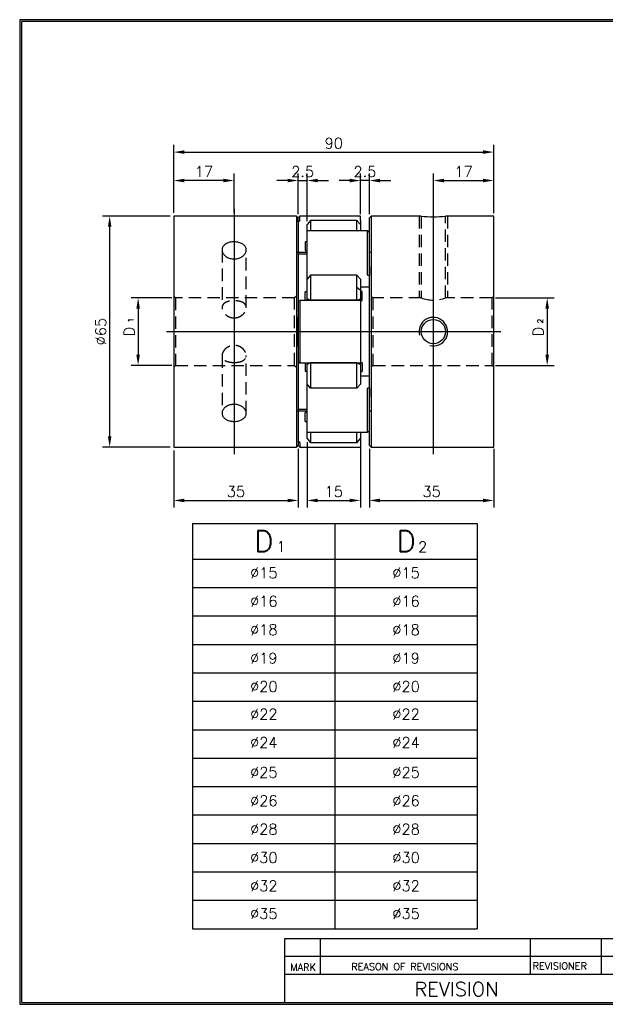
# Model space of a CAD drawing. Extents: x 26 to 410, y 10 to 288.
# Tile 1 of 2: x 26 to 190, y 10 to 288. Entities that reach past the tile are written whole.
import ezdxf

# ---------------------------------------------------------------- set-up
doc = ezdxf.new("R2010")
doc.units = 0
doc.header["$LTSCALE"] = 7
doc.header["$MEASUREMENT"] = 0
doc.linetypes.add('CENTER', pattern=[27, 20, -2, 3, -2])
doc.linetypes.add('DASHED', pattern=[0.75, 0.5, -0.25])
doc.layers.get('0').update_dxf_attribs({"linetype": 'CONTINUOUS'})
doc.layers.get('Defpoints').update_dxf_attribs({"linetype": 'CONTINUOUS'})
for name, color, linetype in [('BM', 2, 'CONTINUOUS'), ('CT', 1, 'CENTER'), ('DIM', 4, 'CONTINUOUS'), ('HD', 4, 'DASHED')]:
    doc.layers.add(name, color=color, linetype=linetype)
doc.styles.get("Standard").update_dxf_attribs({"font": 'romans.shx', "bigfont": 'whgtxt.shx'})
doc.dimstyles.new('LIM', dxfattribs={"dimtxt": 3, "dimasz": 3, "dimexe": 2, "dimexo": 1, "dimgap": 1, "dimtad": 1, "dimdec": 3, "dimzin": 9, "dimdsep": 46, "dimtxsty": 'Standard', "dimcen": 3, "dimclrd": 1, "dimclre": 1, "dimadec": 0, "dimazin": 0, "dimtfac": 1, "dimtdec": 3, "dimtmove": 0, "dimatfit": 3, "dimfxl": 0, "dimtolj": 1, "dimtzin": 0, "dimarcsym": 0})

# ---------------------------------------------------------------- blocks, each defined once
blk = doc.blocks.new('*D2')
at = {"layer": 'Defpoints', "color": 0}
for p in [(158.79, 242.25), (141.79, 232.07), (158.79, 232.07)]:
    blk.add_point(p, dxfattribs=at)
at = {"layer": 'DIM', "color": 1, "lineweight": -2}
for p, q in [((141.79, 233.07), (141.79, 244.25)), ((158.79, 233.07), (158.79, 244.25)), ((144.79, 242.25), (155.79, 242.25))]:
    blk.add_line(p, q, dxfattribs=at)
at = {"layer": 'DIM', "color": 1}
for points in [[(144.79, 242.75), (144.79, 241.75), (141.79, 242.25)], [(155.79, 242.75), (155.79, 241.75), (158.79, 242.25)]]:
    blk.add_solid(points, dxfattribs=at)
at = {"layer": 'DIM', "color": 0, "insert": (150.29, 244.75), "char_height": 3, "attachment_point": 5}
blk.add_mtext('\\A1;17', dxfattribs=at)
blk = doc.blocks.new('*D3')
at = {"layer": 'Defpoints', "color": 0}
for p in [(68.79, 242.25), (68.79, 232.25), (85.79, 232.25)]:
    blk.add_point(p, dxfattribs=at)
at = {"layer": 'DIM', "color": 1, "lineweight": -2}
for p, q in [((68.79, 233.25), (68.79, 244.25)), ((85.79, 233.25), (85.79, 244.25)), ((82.79, 242.25), (71.79, 242.25))]:
    blk.add_line(p, q, dxfattribs=at)
at = {"layer": 'DIM', "color": 1}
for points in [[(71.79, 242.75), (71.79, 241.75), (68.79, 242.25)], [(82.79, 242.75), (82.79, 241.75), (85.79, 242.25)]]:
    blk.add_solid(points, dxfattribs=at)
at = {"layer": 'DIM', "color": 0, "insert": (77.29, 244.75), "char_height": 3, "attachment_point": 5}
blk.add_mtext('\\A1;17', dxfattribs=at)
blk = doc.blocks.new('*D4')
at = {"layer": 'Defpoints', "color": 0}
for p in [(106.29, 242.25), (103.79, 231.75), (106.29, 229.86)]:
    blk.add_point(p, dxfattribs=at)
at = {"layer": 'DIM', "color": 1, "lineweight": -2}
for p, q in [((103.79, 232.75), (103.79, 244.25)), ((106.29, 230.86), (106.29, 244.25)), ((100.79, 242.25), (97.79, 242.25)), ((103.79, 242.25), (106.29, 242.25)), ((109.29, 242.25), (112.29, 242.25))]:
    blk.add_line(p, q, dxfattribs=at)
at = {"layer": 'DIM', "color": 1}
for points in [[(100.79, 242.75), (100.79, 241.75), (103.79, 242.25)], [(109.29, 242.75), (109.29, 241.75), (106.29, 242.25)]]:
    blk.add_solid(points, dxfattribs=at)
at = {"layer": 'DIM', "color": 0, "insert": (105.04, 244.75), "char_height": 3, "attachment_point": 5}
blk.add_mtext('\\A1;2.5', dxfattribs=at)
blk = doc.blocks.new('*D5')
at = {"layer": 'Defpoints', "color": 0}
for p in [(121.29, 242.25), (121.29, 231.75), (123.79, 231.75)]:
    blk.add_point(p, dxfattribs=at)
at = {"layer": 'DIM', "color": 1, "lineweight": -2}
for p, q in [((121.29, 232.75), (121.29, 244.25)), ((123.79, 232.75), (123.79, 244.25)), ((118.29, 242.25), (115.29, 242.25)), ((123.79, 242.25), (121.29, 242.25)), ((126.79, 242.25), (129.79, 242.25))]:
    blk.add_line(p, q, dxfattribs=at)
at = {"layer": 'DIM', "color": 1}
for points in [[(118.29, 242.75), (118.29, 241.75), (121.29, 242.25)], [(126.79, 242.75), (126.79, 241.75), (123.79, 242.25)]]:
    blk.add_solid(points, dxfattribs=at)
at = {"layer": 'DIM', "color": 0, "insert": (122.54, 244.75), "char_height": 3, "attachment_point": 5}
blk.add_mtext('\\A1;2.5', dxfattribs=at)
blk = doc.blocks.new('*D6')
at = {"layer": 'Defpoints', "color": 0}
for p in [(158.79, 250.25), (68.79, 232.2), (158.79, 232.2)]:
    blk.add_point(p, dxfattribs=at)
at = {"layer": 'DIM', "color": 1, "lineweight": -2}
for p, q in [((68.79, 233.2), (68.79, 252.25)), ((158.79, 233.2), (158.79, 252.25)), ((71.79, 250.25), (155.79, 250.25))]:
    blk.add_line(p, q, dxfattribs=at)
at = {"layer": 'DIM', "color": 1}
for points in [[(71.79, 250.75), (71.79, 249.75), (68.79, 250.25)], [(155.79, 250.75), (155.79, 249.75), (158.79, 250.25)]]:
    blk.add_solid(points, dxfattribs=at)
at = {"layer": 'DIM', "color": 0, "insert": (113.79, 252.75), "char_height": 3, "attachment_point": 5}
blk.add_mtext('\\A1;90', dxfattribs=at)
blk = doc.blocks.new('*D7')
at = {"layer": 'Defpoints', "color": 0}
for p in [(69.29, 209.25), (58.79, 190.25), (69.29, 190.25)]:
    blk.add_point(p, dxfattribs=at)
at = {"layer": 'DIM', "color": 1, "lineweight": -2}
for p, q in [((68.29, 209.25), (56.79, 209.25)), ((58.79, 206.25), (58.79, 193.25)), ((68.29, 190.25), (56.79, 190.25))]:
    blk.add_line(p, q, dxfattribs=at)
at = {"layer": 'DIM', "color": 1}
for points in [[(58.29, 206.25), (59.29, 206.25), (58.79, 209.25)], [(58.29, 193.25), (59.29, 193.25), (58.79, 190.25)]]:
    blk.add_solid(points, dxfattribs=at)
at = {"layer": 'DIM', "color": 0, "insert": (56.29, 199.75), "char_height": 3, "attachment_point": 5, "rotation": 90}
blk.add_mtext('\\A1;D', dxfattribs=at)
blk = doc.blocks.new('*D8')
at = {"layer": 'Defpoints', "color": 0}
for p in [(68.84, 232.25), (50.79, 167.25), (68.84, 167.25)]:
    blk.add_point(p, dxfattribs=at)
at = {"layer": 'DIM', "color": 1, "lineweight": -2}
for p, q in [((67.84, 232.25), (48.79, 232.25)), ((50.79, 229.25), (50.79, 170.25)), ((67.84, 167.25), (48.79, 167.25))]:
    blk.add_line(p, q, dxfattribs=at)
at = {"layer": 'DIM', "color": 1}
for points in [[(50.29, 229.25), (51.29, 229.25), (50.79, 232.25)], [(50.29, 170.25), (51.29, 170.25), (50.79, 167.25)]]:
    blk.add_solid(points, dxfattribs=at)
at = {"layer": 'DIM', "color": 0, "insert": (48.29, 199.75), "char_height": 3, "attachment_point": 5, "rotation": 90}
blk.add_mtext('\\A1;%%c65', dxfattribs=at)
blk = doc.blocks.new('*D9')
at = {"layer": 'Defpoints', "color": 0}
for p in [(68.79, 167.3), (103.79, 167.75), (103.79, 152.25)]:
    blk.add_point(p, dxfattribs=at)
at = {"layer": 'DIM', "color": 1, "lineweight": -2}
for p, q in [((68.79, 166.3), (68.79, 150.25)), ((103.79, 166.75), (103.79, 150.25)), ((71.79, 152.25), (100.79, 152.25))]:
    blk.add_line(p, q, dxfattribs=at)
at = {"layer": 'DIM', "color": 1}
for points in [[(71.79, 152.75), (71.79, 151.75), (68.79, 152.25)], [(100.79, 152.75), (100.79, 151.75), (103.79, 152.25)]]:
    blk.add_solid(points, dxfattribs=at)
at = {"layer": 'DIM', "color": 0, "insert": (86.29, 154.75), "char_height": 3, "attachment_point": 5}
blk.add_mtext('\\A1;35', dxfattribs=at)
blk = doc.blocks.new('*D10')
at = {"layer": 'Defpoints', "color": 0}
for p in [(123.79, 167.75), (158.79, 167.75), (158.79, 152.25)]:
    blk.add_point(p, dxfattribs=at)
at = {"layer": 'DIM', "color": 1, "lineweight": -2}
for p, q in [((123.79, 166.75), (123.79, 150.25)), ((158.79, 166.75), (158.79, 150.25)), ((126.79, 152.25), (155.79, 152.25))]:
    blk.add_line(p, q, dxfattribs=at)
at = {"layer": 'DIM', "color": 1}
for points in [[(126.79, 152.75), (126.79, 151.75), (123.79, 152.25)], [(155.79, 152.75), (155.79, 151.75), (158.79, 152.25)]]:
    blk.add_solid(points, dxfattribs=at)
at = {"layer": 'DIM', "color": 0, "insert": (141.29, 154.75), "char_height": 3, "attachment_point": 5}
blk.add_mtext('\\A1;35', dxfattribs=at)
blk = doc.blocks.new('*D11')
at = {"layer": 'Defpoints', "color": 0}
for p in [(106.29, 169.64), (121.29, 169.64), (121.29, 152.25)]:
    blk.add_point(p, dxfattribs=at)
at = {"layer": 'DIM', "color": 1, "lineweight": -2}
for p, q in [((106.29, 168.64), (106.29, 150.25)), ((121.29, 168.64), (121.29, 150.25)), ((109.29, 152.25), (118.29, 152.25))]:
    blk.add_line(p, q, dxfattribs=at)
at = {"layer": 'DIM', "color": 1}
for points in [[(109.29, 152.75), (109.29, 151.75), (106.29, 152.25)], [(118.29, 152.75), (118.29, 151.75), (121.29, 152.25)]]:
    blk.add_solid(points, dxfattribs=at)
at = {"layer": 'DIM', "color": 0, "insert": (113.79, 154.75), "char_height": 3, "attachment_point": 5}
blk.add_mtext('\\A1;15', dxfattribs=at)
blk = doc.blocks.new('*D12')
at = {"layer": 'Defpoints', "color": 0}
for p in [(158.29, 209.25), (158.29, 190.25), (173.79, 190.25)]:
    blk.add_point(p, dxfattribs=at)
at = {"layer": 'DIM', "color": 1, "lineweight": -2}
for p, q in [((159.29, 209.25), (175.79, 209.25)), ((173.79, 206.25), (173.79, 193.25)), ((159.29, 190.25), (175.79, 190.25))]:
    blk.add_line(p, q, dxfattribs=at)
at = {"layer": 'DIM', "color": 1}
for points in [[(173.29, 206.25), (174.29, 206.25), (173.79, 209.25)], [(173.29, 193.25), (174.29, 193.25), (173.79, 190.25)]]:
    blk.add_solid(points, dxfattribs=at)
at = {"layer": 'DIM', "color": 0, "insert": (171.29, 199.75), "char_height": 3, "attachment_point": 5, "rotation": 90}
blk.add_mtext('\\A1;D', dxfattribs=at)

msp = doc.modelspace()

# ---------------------------------------------------------------- linework, layer by layer
for p, q in [((410.5, 287.5), (25.5, 287.5)), ((25.5, 287.5), (25.5, 10.5)), ((410, 287), (26, 287)), ((26, 287), (26, 11)), ((74.1198, 145.7578), (74.1198, 31.7578)), ((74.1198, 145.7578), (154.1198, 145.7578)), ((154.1198, 145.7578), (154.1198, 31.7578)), ((74.1198, 31.7578), (154.1198, 31.7578)), ((100, 11), (100, 29)), ((100, 29), (233, 29)), ((110, 29), (110, 19)), ((169, 29), (169, 19)), ((189, 29), (189, 19)), ((100, 24), (233, 24)), ((100, 19), (233, 19)), ((25.5, 10.5), (410.5, 10.5)), ((26, 11), (410, 11))]:
    msp.add_line(p, q)
at = {"color": 4}
for p, q in [((114.1198, 145.7578), (114.1198, 31.7578)), ((74.1198, 135.7578), (154.1198, 135.7578))]:
    msp.add_line(p, q, dxfattribs=at)
at = {"color": 1}
for p, q in [((74.1198, 127.7578), (154.1198, 127.7578)), ((74.1198, 119.7578), (154.1198, 119.7578)), ((74.1198, 111.7578), (154.1198, 111.7578)), ((74.1198, 103.7578), (154.1198, 103.7578)), ((74.1198, 95.7578), (154.1198, 95.7578)), ((74.1198, 87.7578), (154.1198, 87.7578)), ((74.1198, 79.7578), (154.1198, 79.7578)), ((74.1198, 71.7578), (154.1198, 71.7578)), ((74.1198, 63.7578), (154.1198, 63.7578)), ((74.1198, 55.7578), (154.1198, 55.7578)), ((74.1198, 47.7578), (154.1198, 47.7578)), ((74.1198, 39.7578), (154.1198, 39.7578))]:
    msp.add_line(p, q, dxfattribs=at)
at = {"layer": 'BM'}
for p, q in [((68.7912, 232.1977), (68.7912, 167.2977)), ((103.2912, 232.2477), (68.8412, 232.2477)), ((103.2912, 232.2477), (103.2912, 167.2477)), ((103.7912, 231.7477), (103.2912, 232.2477)), ((104.2912, 232.2477), (103.7912, 231.7477)), ((103.7912, 230.5889), (103.7912, 231.7477)), ((104.2277, 230.9767), (103.7912, 230.5889)), ((103.7912, 230.5889), (104.2277, 230.9767)), ((103.7912, 230.5889), (103.7912, 208.281)), ((121.2412, 232.2477), (104.2912, 232.2477)), ((104.2912, 231.0509), (104.2912, 232.2477)), ((107.2912, 231.0331), (106.2912, 229.8558)), ((120.2912, 231.0331), (107.2912, 231.0331)), ((107.2912, 231.0331), (107.2912, 228.0938)), ((120.2912, 228.0938), (120.2912, 231.0331)), ((120.2912, 231.0331), (121.2912, 229.8558)), ((121.2912, 231.0027), (121.2912, 232.1977)), ((121.2912, 231.0027), (121.2912, 229.8558)), ((124.2912, 232.2477), (123.7912, 231.7477)), ((123.7912, 227.5897), (123.7912, 231.7477)), ((124.2912, 232.2477), (124.2912, 167.2477)), ((138.3918, 232.2477), (124.2912, 232.2477)), ((158.7412, 232.2477), (145.1804, 232.2477)), ((158.7912, 167.2977), (158.7912, 232.1977)), ((106.2912, 228.0179), (106.2912, 229.8558)), ((106.2912, 215.6788), (106.2912, 228.0179)), ((123.2977, 228.0679), (106.3412, 228.0679)), ((107.2912, 228.0938), (107.2402, 228.0679)), ((120.2912, 228.0938), (107.2912, 228.0938)), ((107.2912, 228.0938), (107.2912, 228.0679)), ((120.2912, 228.0938), (120.3423, 228.0679)), ((120.2912, 228.0679), (120.2912, 228.0938)), ((121.2912, 229.8558), (121.2912, 228.0679)), ((123.2912, 215.7034), (123.2912, 228.0614)), ((123.2979, 228.0679), (123.2977, 228.0679)), ((123.7912, 227.5897), (123.3548, 228.0296)), ((123.3548, 228.0296), (123.7912, 227.5897)), ((123.7912, 215.5218), (123.7912, 227.5897)), ((105.7912, 225.0393), (105.7912, 222.5393)), ((106.2912, 225.0393), (105.7912, 225.0393)), ((106.2912, 221.9977), (103.2912, 221.9977)), ((103.7912, 221.6187), (106.2912, 221.6187)), ((105.7912, 222.5393), (106.2912, 222.5393)), ((124.2912, 221.9977), (123.7912, 221.9977)), ((123.7912, 218.1019), (123.7912, 215.5218)), ((106.2912, 214.4892), (106.2912, 215.6788)), ((107.2912, 215.6458), (106.2912, 214.4892)), ((106.2912, 209.0081), (106.2912, 214.4892)), ((107.2912, 215.6458), (107.2912, 208.5498)), ((120.2912, 215.6458), (107.2912, 215.6458)), ((120.2912, 215.6458), (121.2912, 214.4892)), ((120.2912, 215.6458), (121.2912, 214.4892)), ((120.2912, 208.5498), (120.2912, 215.6458)), ((121.2912, 214.4892), (121.2912, 209.0081)), ((123.3548, 215.6302), (123.7912, 215.5218)), ((123.7912, 215.5218), (123.3548, 215.6302)), ((123.7912, 183.9736), (123.7912, 215.5218)), ((105.7912, 208.5154), (105.7912, 210.8972)), ((106.2912, 210.8972), (105.7912, 210.8972)), ((120.2912, 212.2908), (121.2912, 211.4407)), ((121.2912, 212.3032), (123.7912, 212.3032)), ((121.7912, 210.9977), (121.2912, 210.9977)), ((121.7912, 208.4977), (121.7912, 210.9977)), ((103.7912, 208.281), (104.2277, 208.5154)), ((103.7912, 208.281), (103.7912, 191.2144)), ((121.2412, 208.5227), (104.2544, 208.5227)), ((104.2912, 208.4861), (104.2912, 191.0093)), ((107.2912, 208.5498), (106.2912, 209.0081)), ((106.2912, 208.5154), (106.2912, 209.0081)), ((120.2912, 208.5498), (107.2912, 208.5498)), ((107.2912, 208.5498), (107.2912, 208.5227)), ((120.2912, 208.5498), (121.2912, 209.0081)), ((120.2912, 208.5227), (120.2912, 208.5498)), ((121.2912, 209.0081), (121.2912, 208.4727)), ((121.2912, 208.4977), (121.7912, 208.4977)), ((121.2912, 208.4727), (121.2912, 191.0227)), ((103.7912, 195.6628), (103.7912, 203.8326)), ((103.7912, 191.2144), (103.7912, 168.9065)), ((103.7912, 191.2144), (104.2277, 190.98)), ((104.2277, 190.98), (103.7912, 191.2144)), ((104.2544, 190.9727), (104.2546, 190.9727)), ((104.2546, 190.9727), (121.2412, 190.9727)), ((105.7912, 190.9727), (105.7912, 188.5982)), ((105.7912, 188.5982), (106.2912, 188.5982)), ((106.2912, 190.4873), (106.2912, 190.9727)), ((107.2912, 190.9456), (106.2912, 190.4873)), ((106.2912, 185.0062), (106.2912, 190.4873)), ((107.2912, 190.9727), (107.2912, 190.9456)), ((107.2912, 190.9456), (107.2912, 183.8496)), ((120.2912, 190.9456), (107.2912, 190.9456)), ((120.2912, 190.9456), (120.2912, 190.9727)), ((120.2912, 183.8496), (120.2912, 190.9456)), ((120.2912, 190.9456), (121.2912, 190.4873)), ((120.2912, 190.9456), (121.2912, 190.4873)), ((121.2912, 191.0227), (121.2912, 190.4873)), ((121.7912, 190.9977), (121.2912, 190.9977)), ((121.2912, 190.4873), (121.2912, 185.0062)), ((121.2912, 188.4977), (121.7912, 188.4977)), ((121.7912, 190.9977), (121.7912, 188.4977)), ((123.7912, 187.1922), (121.2912, 187.1922)), ((106.2912, 183.8166), (106.2912, 185.0062)), ((107.2912, 183.8496), (106.2912, 185.0062)), ((106.2912, 171.4776), (106.2912, 183.8166)), ((120.2912, 183.8496), (107.2912, 183.8496)), ((120.2912, 183.8496), (121.2912, 185.0062)), ((123.2912, 171.434), (123.2912, 183.792)), ((123.3548, 183.8652), (123.7912, 183.9736)), ((123.7912, 183.9736), (123.3548, 183.8652)), ((123.7912, 171.9057), (123.7912, 183.9736)), ((123.7912, 183.9736), (123.7912, 181.3935)), ((103.2912, 177.4977), (106.2912, 177.4977)), ((106.2912, 177.8767), (103.7912, 177.8767)), ((123.7912, 177.4977), (124.2912, 177.4977)), ((105.7912, 174.4561), (105.7912, 176.9561)), ((106.2912, 176.9561), (105.7912, 176.9561)), ((105.7912, 174.4561), (106.2912, 174.4561)), ((123.7912, 171.9057), (123.3548, 171.4658)), ((123.7912, 167.7477), (123.7912, 171.9057)), ((106.2912, 169.6397), (106.2912, 171.4776)), ((106.2912, 169.6397), (107.2912, 168.4623)), ((106.3412, 171.4276), (123.2979, 171.4276)), ((107.2912, 171.4016), (107.2402, 171.4276)), ((107.2912, 171.4276), (107.2912, 171.4016)), ((120.2912, 171.4016), (107.2912, 171.4016)), ((107.2912, 171.4016), (107.2912, 168.4623)), ((120.2912, 171.4016), (120.3423, 171.4276)), ((120.2912, 171.4016), (120.2912, 171.4276)), ((120.2912, 168.4623), (120.2912, 171.4016)), ((120.2912, 168.4623), (121.2912, 169.6397)), ((121.2912, 171.4276), (121.2912, 169.6397)), ((121.2912, 169.6397), (121.2912, 168.4927)), ((68.8412, 167.2477), (103.2912, 167.2477)), ((103.2912, 167.2477), (103.7912, 167.7477)), ((104.2277, 168.5187), (103.7912, 168.9065)), ((103.7912, 168.9065), (104.2277, 168.5187)), ((103.7912, 168.9065), (103.7912, 167.7477)), ((103.7912, 167.7477), (104.2912, 167.2477)), ((104.2912, 168.4445), (104.2912, 167.2477)), ((104.2912, 167.2477), (121.2412, 167.2477)), ((120.2912, 168.4623), (107.2912, 168.4623)), ((121.2912, 168.4927), (121.2912, 167.2977)), ((123.7912, 167.7477), (124.2912, 167.2477)), ((124.2912, 167.2477), (158.7412, 167.2477))]:
    msp.add_line(p, q, dxfattribs=at)
msp.add_circle((141.7912, 199.7477), 3.3998, dxfattribs=at)
for centre, radius, start, end in [((68.8412, 232.1977), 0.05, 90, 180), ((104.07, 231.1799), 0.2567, 307.798865, 329.739667), ((104.0767, 231.1738), 0.2477, 307.451495, 330.193), ((121.2412, 232.1977), 0.05, 0, 90), ((141.7912, 264.5761), 32.5066, 263.996249, 275.965063), ((158.7412, 232.1977), 0.05, 0, 90), ((106.3412, 228.0179), 0.05, 90, 180), ((123.3783, 215.7155), 0.0883, 187.907724, 254.56166), ((121.2412, 208.4727), 0.05, 0, 90), ((121.2412, 191.0227), 0.05, 270, 0), ((123.3789, 183.7794), 0.089, 105.730988, 171.812242), ((106.3412, 171.4776), 0.05, 180, 270), ((68.8412, 167.2977), 0.05, 180, 270), ((104.07, 168.3155), 0.2567, 30.260333, 52.201135), ((104.0767, 168.3216), 0.2477, 29.807, 52.548505), ((121.2412, 167.2977), 0.05, 270, 0), ((158.7412, 167.2977), 0.05, 270, 360)]:
    msp.add_arc(centre, radius, start, end, dxfattribs=at)
at = {"layer": 'BM', "color": 1}
msp.add_arc((141.7912, 199.7477), 3.9998, 255, 195, dxfattribs=at)
at = {"layer": 'BM'}
for points, knots in [([(123.2912, 228.0614), (123.2916, 228.0635), (123.2923, 228.0669), (123.2979, 228.0685), (123.3083, 228.0657), (123.3253, 228.0558), (123.3424, 228.0418), (123.352, 228.0324), (123.3548, 228.0296)], [0, 0, 0, 0, 0.11442401, 0.23009879, 0.39263556, 0.61817778, 0.90359183, 1, 1, 1, 1]), ([(85.7912, 220.1984), (85.582, 220.2055), (85.2282, 220.2208), (84.6616, 220.3358), (84.1416, 220.5169), (83.663, 220.7615), (83.2463, 221.0621), (82.8992, 221.4074), (82.6356, 221.787), (82.4599, 222.1875), (82.381, 222.5964), (82.3967, 223.0011), (82.5101, 223.3901), (82.7136, 223.7544), (83.0054, 224.084), (83.3747, 224.3734), (83.8144, 224.614), (84.3099, 224.8025), (84.8487, 224.9326), (85.4132, 225.0039), (85.9879, 225.0129), (86.5556, 224.9623), (87.1008, 224.8508), (87.6099, 224.6828), (88.0673, 224.4592), (88.4628, 224.1859), (88.7815, 223.8669), (89.0173, 223.5113), (89.1594, 223.1268), (89.2077, 222.7254), (89.1573, 222.3173), (89.0142, 221.9147), (88.7789, 221.5296), (88.4609, 221.1726), (88.0659, 220.8569), (87.6059, 220.5908), (87.0958, 220.3885), (86.4787, 220.2328), (86.0673, 220.2104), (85.7912, 220.1984)], [0, 0, 0, 0, 0.02674752, 0.05349546, 0.08023843, 0.106982, 0.13381777, 0.16065338, 0.18755132, 0.21444858, 0.2412465, 0.26804428, 0.2947369, 0.32143011, 0.34817462, 0.37491955, 0.401793, 0.42866602, 0.45554558, 0.48242452, 0.5091759, 0.53592744, 0.56261692, 0.58930707, 0.61609691, 0.64288689, 0.66978307, 0.69667865, 0.72352168, 0.7503643, 0.7770784, 0.80379291, 0.83050252, 0.85721271, 0.88404848, 0.9108841, 0.93778215, 0.96467952, 1, 1, 1, 1]), ([(104.2277, 208.5154), (104.2361, 208.519), (104.2507, 208.5246), (104.2706, 208.5213), (104.2831, 208.5115), (104.2893, 208.501), (104.2911, 208.4917), (104.2912, 208.4871), (104.2912, 208.4861)], [0, 0, 0, 0, 0.2865584, 0.57678775, 0.73833307, 0.86712833, 0.97558469, 1, 1, 1, 1]), ([(104.2912, 191.0093), (104.2909, 191.0047), (104.2902, 190.997), (104.2845, 190.9857), (104.2742, 190.9762), (104.2572, 190.9712), (104.2401, 190.974), (104.2305, 190.9786), (104.2277, 190.98)], [0, 0, 0, 0, 0.11442401, 0.23009879, 0.39263556, 0.61817778, 0.90359183, 1, 1, 1, 1]), ([(85.7912, 174.4887), (85.582, 174.4943), (85.2282, 174.5067), (84.6616, 174.6003), (84.1416, 174.7493), (83.663, 174.9543), (83.2463, 175.2119), (82.8992, 175.5157), (82.6356, 175.8603), (82.4599, 176.2357), (82.381, 176.633), (82.3967, 177.04), (82.5101, 177.4457), (82.7136, 177.8383), (83.0054, 178.2056), (83.3747, 178.5373), (83.8144, 178.8204), (84.3099, 179.0468), (84.8487, 179.2055), (85.4132, 179.2935), (85.9879, 179.3045), (86.5556, 179.2421), (87.1008, 179.1054), (87.6099, 178.9025), (88.0673, 178.6375), (88.4628, 178.3212), (88.7815, 177.9625), (89.0173, 177.5747), (89.1594, 177.1697), (89.2077, 176.7609), (89.1573, 176.3605), (89.0142, 175.9785), (88.7789, 175.6256), (88.4609, 175.3081), (88.0659, 175.0353), (87.6059, 174.8108), (87.0958, 174.6434), (86.4787, 174.5165), (86.0673, 174.4983), (85.7912, 174.4887)], [0, 0, 0, 0, 0.02674752, 0.05349546, 0.08023843, 0.106982, 0.13381777, 0.16065338, 0.18755132, 0.21444858, 0.2412465, 0.26804428, 0.2947369, 0.32143011, 0.34817462, 0.37491955, 0.401793, 0.42866602, 0.45554558, 0.48242452, 0.5091759, 0.53592744, 0.56261692, 0.58930707, 0.61609691, 0.64288689, 0.66978307, 0.69667865, 0.72352168, 0.7503643, 0.7770784, 0.80379291, 0.83050252, 0.85721271, 0.88404848, 0.9108841, 0.93778215, 0.96467952, 1, 1, 1, 1]), ([(123.3548, 171.4658), (123.3463, 171.4577), (123.3318, 171.4442), (123.3119, 171.4312), (123.2993, 171.427), (123.2932, 171.4279), (123.2913, 171.4312), (123.2912, 171.4335), (123.2912, 171.434)], [0, 0, 0, 0, 0.2865584, 0.57678775, 0.73833307, 0.86712833, 0.97558469, 1, 1, 1, 1])]:
    msp.add_open_spline(points, degree=3, knots=knots, dxfattribs=at)
at = {"layer": 'CT'}
for p, q in [((85.7911, 234.2477), (85.7913, 165.2477)), ((141.7912, 165.2477), (141.7912, 234.2477)), ((66.7912, 199.7477), (160.7912, 199.7477))]:
    msp.add_line(p, q, dxfattribs=at)
at = {"layer": 'HD'}
for p, q in [((137.7912, 232.2477), (137.7912, 209.2477)), ((138.3912, 232.2477), (138.3912, 209.2436)), ((145.1912, 209.2433), (145.1912, 232.2477)), ((145.7912, 232.2477), (145.7912, 209.2477)), ((82.3912, 222.7279), (82.3912, 206.4621)), ((89.1912, 206.4623), (89.1912, 222.7286)), ((69.2912, 209.2477), (68.7912, 209.7477)), ((69.2912, 209.2477), (69.2912, 190.2477)), ((102.7912, 209.2477), (69.2912, 209.2477)), ((103.2912, 209.7477), (102.7912, 209.2477)), ((102.7912, 190.2477), (102.7912, 209.2477)), ((124.7912, 209.2477), (124.2912, 209.7477)), ((124.7912, 209.2477), (124.7912, 190.2477)), ((138.4026, 209.2477), (124.7912, 209.2477)), ((158.2912, 209.2477), (145.1792, 209.2477)), ((158.7912, 209.7477), (158.2912, 209.2477)), ((158.2912, 190.2477), (158.2912, 209.2477)), ((82.3912, 193.0333), (82.3912, 176.7675)), ((89.1912, 176.7668), (89.1912, 193.0331)), ((68.7912, 189.7477), (69.2912, 190.2477)), ((69.2912, 190.2477), (102.7912, 190.2477)), ((102.7912, 190.2477), (103.2912, 189.7477)), ((124.2912, 189.7477), (124.7912, 190.2477)), ((124.7912, 190.2477), (158.2912, 190.2477)), ((158.2912, 190.2477), (158.7912, 189.7477))]:
    msp.add_line(p, q, dxfattribs=at)
msp.add_arc((141.7912, 218.1148), 9.4914, 249.022656, 290.977135, dxfattribs=at)
for points in [[(85.7912, 203.6161), (85.589, 203.6245), (85.2469, 203.6425), (84.7003, 203.7759), (84.1993, 203.9821), (83.7313, 204.2584), (83.3147, 204.5955), (82.9553, 204.9845), (82.6737, 205.4079), (82.481, 205.8438), (82.3874, 206.2702), (82.3876, 206.6678), (82.4798, 207.0293), (82.6526, 207.352), (82.9064, 207.6335), (83.238, 207.8774), (83.6448, 208.0775), (84.1218, 208.235), (84.6536, 208.3456), (85.2154, 208.4104), (85.786, 208.431), (86.3388, 208.4117), (86.8672, 208.3537), (87.3651, 208.2579), (87.8259, 208.1195), (88.2469, 207.9332), (88.6075, 207.6944), (88.8956, 207.4021), (89.0924, 207.0607), (89.1933, 206.6857), (89.196, 206.2861), (89.1114, 205.8802), (88.9411, 205.473), (88.6927, 205.073), (88.3659, 204.6917), (87.9624, 204.3381), (87.4888, 204.0349), (86.9595, 203.7998), (86.3758, 203.6467), (86.0083, 203.6258), (85.7912, 203.6161)], [(85.7912, 191.071), (85.589, 191.0745), (85.2469, 191.0825), (84.7003, 191.1434), (84.1993, 191.2422), (83.7313, 191.3844), (83.3147, 191.5742), (82.9553, 191.8163), (82.6737, 192.1121), (82.481, 192.454), (82.3874, 192.8335), (82.3876, 193.2308), (82.4798, 193.6392), (82.6526, 194.0457), (82.9064, 194.4436), (83.238, 194.8261), (83.6448, 195.175), (84.1218, 195.4763), (84.6536, 195.7052), (85.2154, 195.8478), (85.786, 195.8935), (86.3388, 195.8508), (86.8672, 195.7229), (87.3651, 195.5229), (87.8259, 195.2532), (88.2469, 194.92), (88.6075, 194.5347), (88.8956, 194.1122), (89.0924, 193.6758), (89.1933, 193.2495), (89.196, 192.8489), (89.1114, 192.4854), (88.9411, 192.1616), (88.6927, 191.8757), (88.3659, 191.6319), (87.9624, 191.4274), (87.4888, 191.2683), (86.9595, 191.1544), (86.3758, 191.0843), (86.0083, 191.0751), (85.7912, 191.071)]]:
    msp.add_open_spline(points, degree=3, knots=[0, 0, 0, 0, 0.0256558, 0.05131673, 0.07692009, 0.10252994, 0.12919501, 0.15585884, 0.18334121, 0.21081506, 0.23719694, 0.26357645, 0.28876174, 0.31395215, 0.33949648, 0.36504591, 0.39197376, 0.41889878, 0.446327, 0.47374538, 0.49975939, 0.52577334, 0.55069958, 0.57563255, 0.6014449, 0.6272607, 0.6545479, 0.68182928, 0.70897222, 0.73610806, 0.7617857, 0.78746531, 0.81261337, 0.83776751, 0.86393415, 0.89010309, 0.91750665, 0.9449025, 0.97245482, 1, 1, 1, 1], dxfattribs=at)

# ---------------------------------------------------------------- texts
for s, height, p in [('REVISIONER', 2, (169.7129, 20.2605)), ('MARK', 2, (101.5738, 19.9345)), ('REASON OF REVISIONS', 2, (118.6901, 20.0975)), ('REVISION', 4, (136.4584, 12.762))]:
    msp.add_text(s, height=height).set_placement(p)
at = {"color": 0}
for s, insert, char_height, width, attachment_point in [('D', (94.1198, 140.7578), 6, 40, 5), ('D', (134.1198, 140.7578), 6, 40, 5), ('1', (97.6852, 140.7933), 3, 9, 1), ('2', (137.5001, 140.6784), 3, 4.8, 1), ('%%c15', (94.1198, 131.8782), 3, 40, 5), ('%%c15', (134.1198, 131.8782), 3, 40, 5), ('%%c16', (94.1198, 123.8782), 3, 40, 5), ('%%c16', (134.1198, 123.8782), 3, 40, 5), ('%%c18', (94.1198, 115.8782), 3, 40, 5), ('%%c18', (134.1198, 115.8782), 3, 40, 5), ('%%c19', (94.1198, 107.8782), 3, 40, 5), ('%%c19', (134.1198, 107.8782), 3, 40, 5), ('%%c20', (94.1198, 99.8782), 3, 40, 5), ('%%c20', (134.1198, 99.8782), 3, 40, 5), ('%%C22', (94.1198, 92.0897), 3, 40, 5), ('%%C22', (134.1198, 92.0897), 3, 40, 5), ('%%C24', (94.1198, 84.12), 3, 40, 5), ('%%C24', (134.1198, 84.12), 3, 40, 5), ('%%c25', (94.1198, 75.7578), 3, 40, 5), ('%%c25', (134.1198, 75.7578), 3, 40, 5), ('%%c26', (94.1198, 67.7578), 3, 40, 5), ('%%c26', (134.1198, 67.7578), 3, 40, 5), ('%%c28', (94.1198, 59.7578), 3, 40, 5), ('%%c28', (134.1198, 59.7578), 3, 40, 5), ('%%c30', (94.1198, 51.7578), 3, 40, 5), ('%%c30', (134.1198, 51.7578), 3, 40, 5), ('%%C32', (94.1198, 43.7881), 3, 40, 5), ('%%C32', (134.1198, 43.7881), 3, 40, 5), ('%%C35', (94.1198, 35.9996), 3, 40, 5), ('%%C35', (134.1198, 35.9996), 3, 40, 5)]:
    msp.add_mtext(s, dxfattribs=dict(at, insert=insert, char_height=char_height, width=width, attachment_point=attachment_point))
at = {"layer": 'DIM', "color": 0, "char_height": 1.5, "attachment_point": 1, "rotation": 90}
for s, insert, width in [('1', (55.9944, 202.3115), 1.072591), ('2', (171.1082, 202.0662), 1.1)]:
    msp.add_mtext(s, dxfattribs=dict(at, insert=insert, width=width))

# ---------------------------------------------------------------- dimensions: what is measured, and where the dimension line sits
at = {"layer": 'DIM', "color": 0}
for base, p1, p2, picture, middle in [((158.7912, 250.2477), (68.7912, 232.1977), (158.7912, 232.1977), '*D6', (113.7912, 252.7477)), ((68.7912, 242.2477), (85.7911, 232.2477), (68.7912, 232.2477), '*D3', (77.2912, 244.7477)), ((158.7912, 242.2477), (141.7912, 232.0695), (158.7912, 232.0695), '*D2', (150.2912, 244.7477)), ((121.2912, 152.2477), (106.2912, 169.6397), (121.2912, 169.6397), '*D11', (113.7912, 154.7477)), ((103.7912, 152.2477), (68.7912, 167.2977), (103.7912, 167.7477), '*D9', (86.2912, 154.7477)), ((158.7912, 152.2477), (123.7912, 167.7477), (158.7912, 167.7477), '*D10', (141.2912, 154.7477))]:
    dim = msp.add_linear_dim(base=base, p1=p1, p2=p2, dimstyle='LIM', dxfattribs=at)
    dim.commit()
    dim.dimension.update_dxf_attribs({"geometry": picture, "text_midpoint": middle})
for base, p1, p2, picture, middle in [((106.2912, 242.2477), (103.7912, 231.7477), (106.2912, 229.8558), '*D4', (105.0412, 242.2477)), ((121.2912, 242.2477), (123.7912, 231.7477), (121.2912, 231.7477), '*D5', (122.5412, 242.2477))]:
    dim = msp.add_linear_dim(base=base, p1=p1, p2=p2, dimstyle='LIM', dxfattribs=at)
    dim.commit()
    dim.dimension.update_dxf_attribs({"geometry": picture, "text_midpoint": middle, "dimtype": 160})
for base, p1, p2, text, picture, middle in [((50.7912, 167.2477), (68.8412, 232.2477), (68.8412, 167.2477), '%%c<>', '*D8', (48.2912, 199.7477)), ((58.7912, 190.2477), (69.2912, 209.2477), (69.2912, 190.2477), 'D', '*D7', (56.2912, 199.7477)), ((173.7912, 190.2477), (158.2912, 209.2477), (158.2912, 190.2477), 'D', '*D12', (171.2912, 199.7477))]:
    dim = msp.add_linear_dim(base=base, p1=p1, p2=p2, angle=90, text=text, dimstyle='LIM', dxfattribs=at)
    dim.commit()
    dim.dimension.update_dxf_attribs({"geometry": picture, "text_midpoint": middle})

doc.saveas('drawing.dxf')
